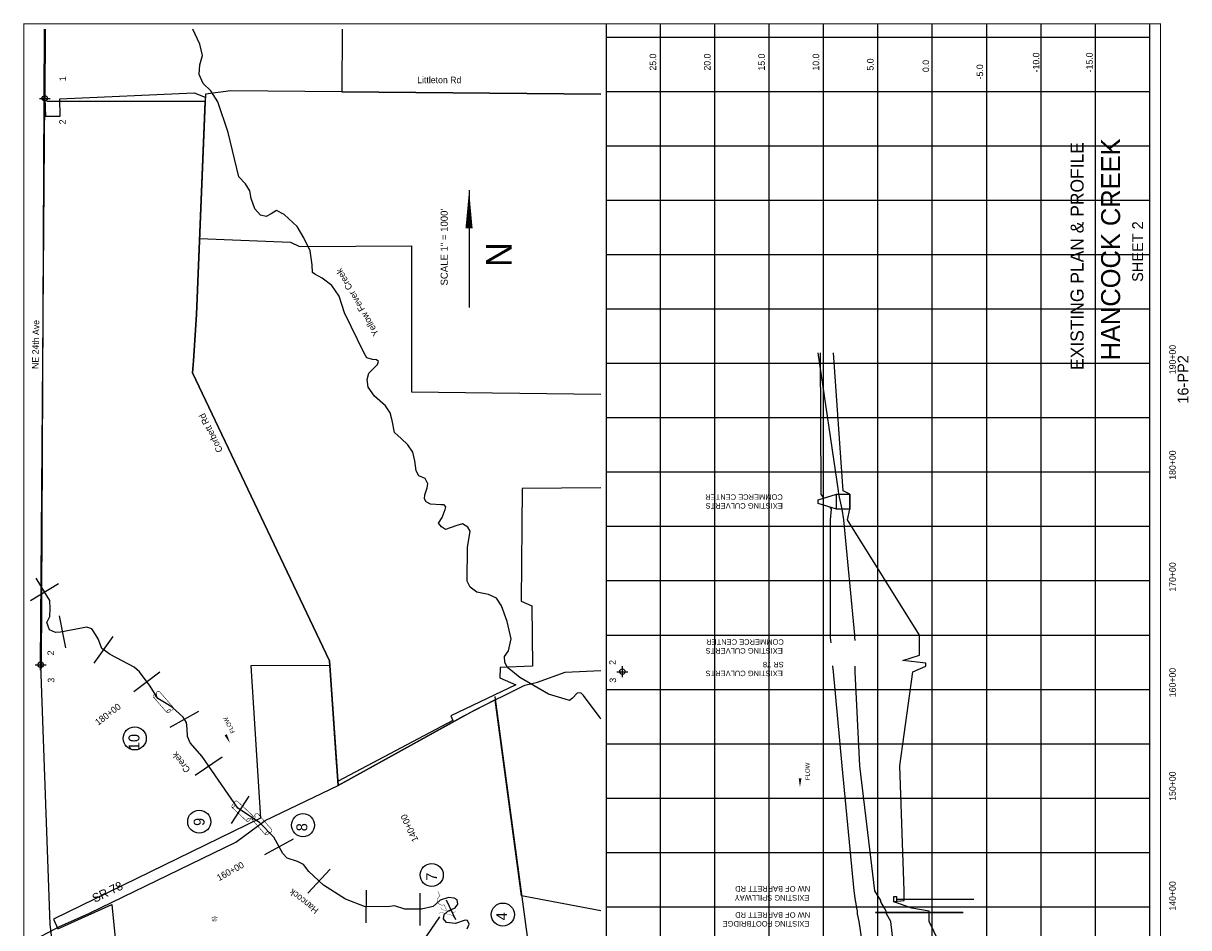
# Model space of a CAD drawing. Extents: x 197745 to 208469, y 844475 to 860485.
# Tile 2 of 2: x 197745 to 208469, y 852166 to 860485. Entities that reach past the tile are written whole.
import ezdxf
from ezdxf.enums import TextEntityAlignment as Align

# ---------------------------------------------------------------- set-up
doc = ezdxf.new("R2010")
doc.units = 0
doc.header["$LTSCALE"] = 800
doc.header["$PDMODE"] = 34
doc.header["$PDSIZE"] = 50
doc.linetypes.add('DASHED', pattern=[0])
doc.linetypes.add('STREAM', pattern=[0])
doc.layers.get('0').update_dxf_attribs({"linetype": 'CONTINUOUS'})
for name, color, linetype in [('BORDER', 1, 'CONTINUOUS'), ('CITY', 10, 'DASHED'), ('EXISTING', 7, 'CONTINUOUS'), ('GRID', 2, 'CONTINUOUS'), ('MAJROADS', 9, 'CONTINUOUS'), ('SEC', 2, 'CONTINUOUS'), ('STATIONS', 7, 'CONTINUOUS'), ('STRUCTTEXT', 7, 'CONTINUOUS'), ('STRUCTURES', 1, 'CONTINUOUS'), ('TEXT', 7, 'CONTINUOUS'), ('TRUNKS', 5, 'STREAM'), ('WATER', 4, 'CONTINUOUS'), ('WSHEDS', 3, 'CONTINUOUS')]:
    doc.layers.add(name, color=color, linetype=linetype)

# ---------------------------------------------------------------- blocks, each defined once
blk = doc.blocks.new('WEIR')
at = {"layer": 'STRUCTURES', "color": 0, "const_width": 30}
blk.add_lwpolyline([(13, 761), (13, 358, -1), (13, -332), (13, -734)], format="xyb", dxfattribs=at)
blk = doc.blocks.new('BRIDGE')
at = {"layer": 'STRUCTURES', "color": 0, "const_width": 20}
for points in [[(-234, -534), (-101, -402), (-101, 496), (-234, 629)], [(244, -534), (112, -402), (112, 496), (244, 629)]]:
    blk.add_lwpolyline(points, dxfattribs=at)
blk = doc.blocks.new('RCP')
at = {"layer": 'STRUCTURES', "color": 0, "const_width": 20}
for points in [[(-354, 160, 0.802976), (-374, 25, 0.802976)], [(-374, 25, 0.489412), (-354, -140, 0.489412)], [(-354, -140, 0.606659), (-374, 25, 0.606659)], [(415, 25, 0.606659), (396, -140, 0.606659)], [(415, 25, 0.802976), (396, 160, 0.802976)], [(396, -140, 0.489412), (415, 25, 0.489412)]]:
    blk.add_lwpolyline(points, format="xyb", dxfattribs=at)
for points in [[(396, 160), (-354, 160)], [(-354, -140), (396, -140)]]:
    blk.add_lwpolyline(points, dxfattribs=at)
blk = doc.blocks.new('NORTH90')
at = {"layer": 'TEXT', "color": 0}
blk.add_line((-4, 591), (-4, -489), dxfattribs=at)
blk.add_lwpolyline([(-4, 591, 0, 65.7, 0), (-4, 239, 65.7, 65.7, 0)], format="xyseb", dxfattribs=at)
for s, height, p in [('SCALE 1" = 1000\'', 65.73, (-200, 66)), ('N', 235, (388, -3))]:
    blk.add_text(s, height=height, rotation=90, dxfattribs=at).set_placement(p, align=Align.CENTER)
blk = doc.blocks.new('FLARROW')
at = {"color": 0}
blk.add_lwpolyline([(-0.28, 0.019, 0, 0.05, 0), (-0.112, 0.019, 0, 0, -0.087559), (-0.012, 0.001, 0, 0, 0.245722), (0.075, 0.013, 0, 0, -0.309425), (0.212, 0.015, 0, 0, 0), (0.278, 0.013, 0, 0, 0)], format="xyseb", dxfattribs=at)
blk.add_text('FLOW', height=0.08, dxfattribs=at).set_placement((0.015, -0.157), align=Align.CENTER)

msp = doc.modelspace()

# ---------------------------------------------------------------- linework, layer by layer
at = {"layer": 'BORDER', "color": 0, "const_width": 10}
msp.add_lwpolyline([(208210, 844480), (208210, 860480), (197750, 860480), (197750, 844480)], close=True, dxfattribs=at)
for points in [[(203110, 844480), (203110, 860480)], [(208110, 844480), (208110, 860480)]]:
    msp.add_lwpolyline(points, dxfattribs=at)
at = {"layer": 'CITY', "color": 0}
for points in [[(197936, 860430), (197933, 859795)], [(197948, 860430), (197943, 859794), (197951, 859630), (198086, 859630), (198082, 859790), (199317, 859844), (199420, 859804), (199371, 858598), (199367, 858505), (200204, 858473), (200288, 858431), (201318, 858439), (201318, 857096), (203060, 857075)], [(197933, 859795), (197910, 854551)], [(203060, 856213), (202335, 856207), (202326, 855169), (202426, 855127), (202430, 854571), (202132, 854560), (202131, 854465), (202277, 854401), (201680, 854115), (201699, 854071), (200643, 853515), (200628, 853681), (200591, 854222), (200566, 854579), (199839, 854575), (199928, 853173), (198022, 852244), (198062, 852157), (198559, 852379), (198605, 851917)]]:
    msp.add_lwpolyline(points, dxfattribs=at)
at = {"layer": 'EXISTING', "color": 0}
for points in [[(205399, 854807), (205398, 854836), (205398, 854856), (205296, 855917), (205280, 856017), (205249, 856153), (205247, 856183), (205061, 857455)], [(205077, 857455), (205085, 856183), (205085, 856153), (205110, 856117)], [(205227, 856017), (205060, 856067), (205060, 856103), (205227, 856153)], [(205166, 856035), (205178, 856017), (205169, 855917), (205170, 854856), (205170, 854836), (205177, 854786)], [(205192, 854574), (205192, 854571), (205197, 854521), (205278, 853655), (205389, 852505), (205401, 852416), (205402, 852406), (205402, 852404), (205411, 852347), (205417, 852317), (205417, 852292), (205435, 852222), (205514, 851689), (205517, 851659), (205517, 851651), (205516, 851601), (205525, 851274), (205580, 851264), (205570, 851259)], [(205789, 851689), (205729, 852222), (205687, 852292), (205685, 852317), (205669, 852347), (205637, 852404), (205637, 852406), (205635, 852416), (205582, 852505), (205442, 853655), (205400, 854521), (205399, 854571), (205399, 854573)], [(205781, 852429), (206491, 852429)]]:
    msp.add_lwpolyline(points, dxfattribs=at)
at = {"layer": 'EXISTING', "color": 0, "linetype": 'DASHED'}
for points in [[(206340, 851689), (206080, 852222), (206080, 852292), (206080, 852317), (205920, 852347), (205756, 852404), (205756, 852406), (205850, 852416), (205850, 852505), (205810, 853655), (205930, 854521), (206050, 854571), (206050, 854599), (205840, 854624), (205991, 854674), (205991, 854836), (205991, 854856), (205330, 855917), (205352, 856017), (205352, 856153), (205290, 856183), (205200, 857455)], [(206391, 852305), (205588, 852305), (205588, 852307), (206393, 852307)]]:
    msp.add_lwpolyline(points, dxfattribs=at)
at = {"layer": 'EXISTING', "color": 0}
for points in [[(205352, 856017), (205227, 856017), (205227, 856153), (205352, 856153)], [(205756, 852429), (205756, 852454), (205781, 852454), (205781, 852404), (205756, 852404)]]:
    msp.add_lwpolyline(points, close=True, dxfattribs=at)
at = {"layer": 'GRID', "color": 0}
for points in [[(203610, 844480), (203610, 860480)], [(204110, 844480), (204110, 860480)], [(204610, 844480), (204610, 860480)], [(205110, 844480), (205110, 860480)], [(205610, 844480), (205610, 860480)], [(206110, 844480), (206110, 860480)], [(206610, 844480), (206610, 860480)], [(207110, 844480), (207110, 860480)], [(207610, 844480), (207610, 860480)], [(208110, 860355), (203110, 860355)], [(208110, 859855), (203110, 859855)], [(208110, 859355), (203110, 859355)], [(208110, 858855), (203110, 858855)], [(208110, 858355), (203110, 858355)], [(208110, 857855), (203110, 857855)], [(208110, 857355), (203110, 857355)], [(208110, 856855), (203110, 856855)], [(208110, 856355), (203110, 856355)], [(208110, 855855), (203110, 855855)], [(208110, 855355), (203110, 855355)], [(208110, 854855), (203110, 854855)], [(208110, 854355), (203110, 854355)], [(208110, 853855), (203110, 853855)], [(208110, 853355), (203110, 853355)], [(208110, 852855), (203110, 852855)], [(208110, 852355), (203110, 852355)]]:
    msp.add_lwpolyline(points, dxfattribs=at)
at = {"layer": 'MAJROADS', "color": 0}
msp.add_line((202083, 854292), (202497, 851228), dxfattribs=at)
for points in [[(203060, 859832), (199656, 859865), (199421, 859833), (199339, 857806), (199310, 857379), (199301, 857270), (200563, 854621), (200643, 853473)], [(197800, 852030), (198077, 852176), (198355, 852300), (199700, 852952), (199970, 853151), (200643, 853473), (201897, 854167), (202359, 854398), (202477, 854423), (202730, 854516), (203060, 854532)]]:
    msp.add_lwpolyline(points, dxfattribs=at)
at = {"layer": 'SEC', "color": 0}
for p in [(197943, 859794), (197905, 854584), (203258, 854521)]:
    msp.add_point(p, dxfattribs=at)
at = {"layer": 'STATIONS', "color": 0}
for p, q in [((197812, 855176), (198069, 855331)), ((198136, 854741), (198080, 855035)), ((198399, 854598), (198572, 854844)), ((198763, 854339), (199002, 854521)), ((199098, 854011), (199360, 854157)), ((199327, 853568), (199574, 853739)), ((199660, 853124), (199825, 853375)), ((199969, 852839), (200231, 852984)), ((200365, 852485), (200569, 852705)), ((200901, 852210), (200903, 852510)), ((201396, 852185), (201396, 852485)), ((201638, 852423), (201723, 852241))]:
    msp.add_line(p, q, dxfattribs=at)
at = {"layer": 'STRUCTTEXT', "color": 0}
for centre in [(198771, 853907), (199364, 853141), (200319, 853109), (201504, 852651), (202158, 852287)]:
    msp.add_circle(centre, 106, dxfattribs=at)
at = {"layer": 'TEXT', "color": 0}
msp.add_lwpolyline([(201346, 851925), (201579, 852266)], dxfattribs=at)
at = {"layer": 'TRUNKS', "color": 0}
for points in [[(203060, 854085), (203054, 854095), (202900, 854302), (202876, 854326), (202843, 854323), (202800, 854277), (202772, 854255), (202733, 854269), (202577, 854313), (202313, 854467), (202202, 854559), (202176, 854605), (202173, 854662), (202209, 854714), (202236, 854822), (202199, 854981), (202145, 855126), (202100, 855198), (202025, 855232), (201918, 855252), (201858, 855297), (201829, 855353), (201832, 855663), (201858, 855814), (201836, 855849), (201787, 855881), (201726, 855863), (201631, 855829), (201593, 855852), (201567, 855887), (201599, 855938), (201628, 856014), (201632, 856038), (201617, 856056), (201586, 856055), (201492, 856063), (201451, 856084), (201437, 856112), (201441, 856149), (201462, 856213), (201468, 856248), (201443, 856298), (201384, 856323), (201359, 856367), (201349, 856460), (201331, 856541), (201284, 856606), (201222, 856666), (201160, 856722), (201139, 856831), (201121, 856901), (201078, 856965), (200977, 857054), (200919, 857138), (200909, 857208), (200926, 857267), (200973, 857316), (201006, 857347), (201014, 857375), (200996, 857390), (200959, 857392), (200907, 857409), (200882, 857450), (200700, 857823), (200652, 857975), (200583, 858072), (200497, 858141), (200427, 858177), (200405, 858194), (200402, 858264), (200385, 858391), (200326, 858512), (200264, 858616), (200147, 858726), (200074, 858764), (200026, 858733), (199981, 858708), (199928, 858719), (199875, 858777), (199843, 858872), (199829, 858944), (199791, 859009), (199729, 859074), (199630, 859479), (199534, 859763), (199470, 859865), (199401, 859932), (199365, 860014), (199370, 860104), (199393, 860189), (199370, 860292), (199305, 860430)], [(201829, 852157), (201848, 852197), (201832, 852231), (201810, 852235), (201723, 852204), (201640, 852213), (201613, 852248), (201617, 852287), (201652, 852318), (201719, 852350), (201743, 852381), (201738, 852422), (201711, 852439), (201659, 852443), (201581, 852420), (201518, 852360), (201411, 852335), (201256, 852335), (201162, 852366), (201097, 852359), (200885, 852360), (200711, 852428), (200509, 852556), (200372, 852683), (200323, 852746), (200270, 852776), (200174, 852807), (200134, 852850), (200051, 853000), (199918, 853133), (199720, 853264), (199390, 853740), (199282, 853867), (199257, 853926), (199254, 853994), (199247, 854052), (199217, 854104), (199116, 854195), (199059, 854227), (198982, 854274), (198914, 854389), (198814, 854520), (198766, 854561), (198546, 854678), (198467, 854734), (198433, 854823), (198395, 854888), (198375, 854914), (198331, 854931), (198087, 854884), (198041, 854881), (197986, 854907), (197961, 854972), (197989, 855029), (197992, 855101), (197989, 855175), (197949, 855240), (197864, 855381)]]:
    msp.add_lwpolyline(points, dxfattribs=at)
msp.add_lwpolyline([(204892, 853457, 0, 25, 0), (204893, 853541, 0, 0, -0.087559), (204902, 853591, 0, 0, 0.245722), (204896, 853635, 0, 0, -0.309425), (204896, 853703, 0, 0, 0), (204897, 853737, 0, 0, 0)], format="xyseb", dxfattribs=at)
at = {"layer": 'WSHEDS', "color": 0}
msp.add_lwpolyline([(198201, 844530), (198209, 846286), (198901, 846308), (198917, 849175), (198345, 849179), (197992, 852199), (197906, 854580, -0.022057), (197905, 854589), (197943, 859794, 0.00237), (197943, 859795), (197941, 860430)], format="xyb", dxfattribs=at)
for points in [[(200680, 860430), (200676, 859855), (203060, 859834)], [(203060, 852322), (202331, 852458), (202087, 854263), (201795, 854111), (200643, 853473), (200563, 854621), (199301, 857270), (199310, 857379), (199339, 857806), (199418, 859767), (197961, 859767)]]:
    msp.add_lwpolyline(points, dxfattribs=at)

# ---------------------------------------------------------------- block references
at = {"layer": 'STRUCTURES', "color": 0}
for name, p, xscale, yscale, zscale, rotation in [('RCP', (199028, 854243), 0.25, 0.25, 0.25, 311), ('RCP', (199754, 853238), 0.25, 0.25, 0.25, 316.8033581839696), ('RCP', (199934, 853119), 0.25, 0.25, 0.25, 311), ('WEIR', (201600, 852419), 0.125, 0.125, 0.125, 205), ('BRIDGE', (201641, 852308), 0.125, 0.125, 0.125, 254.6142705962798)]:
    msp.add_blockref(name, p, dxfattribs=dict(at, xscale=xscale, yscale=yscale, zscale=zscale, rotation=rotation))
at = {"layer": 'TEXT', "color": 0}
msp.add_blockref('NORTH90', (201851, 858360), dxfattribs=at)
at = {"layer": 'TRUNKS', "color": 0, "xscale": 500, "yscale": 500, "zscale": 500, "rotation": 117}
msp.add_blockref('FLARROW', (199591, 853995), dxfattribs=at)

# ---------------------------------------------------------------- texts
at = {"layer": 'EXISTING', "color": 0}
for s, height, p in [('EXISTING PLAN & PROFILE', 120, (207502, 858344)), ('16-PP2', 100, (208467, 857209))]:
    msp.add_text(s, height=height, rotation=90, dxfattribs=at).set_placement(p, align=Align.CENTER)
for s, height, rotation, p in [('EXISTING CULVERTS', 50, 180, (204734, 856071)), ('EXISTING SPILLWAY', 50, 180, (204978, 852466)), ('5)', 40, 90, (199522, 852222)), ('EXISTING FOOTBRIDGE', 50, 180, (204978, 852227))]:
    msp.add_text(s, height=height, rotation=rotation, dxfattribs=at).set_placement(p)
at = {"layer": 'STATIONS', "color": 0}
for s, rotation, p in [('180+00', 37.1856, (198542, 854105)), ('140+00', 115.0738, (201326, 853095)), ('160+00', 28.9709, (199665, 852659))]:
    msp.add_text(s, height=60, rotation=rotation, dxfattribs=at).set_placement(p, align=Align.CENTER)
at = {"layer": 'STRUCTTEXT', "color": 0}
for s, p in [('10', (198814, 853799)), ('9', (199413, 853102)), ('8', (200358, 853053)), ('7', (201553, 852597)), ('4', (202197, 852234))]:
    msp.add_text(s, height=100, rotation=90, dxfattribs=at).set_placement(p)
at = {"layer": 'TEXT', "color": 0}
for s, height, rotation, p in [('25.0', 60, 90, (203569, 860050)), ('20.0', 60, 90, (204069, 860050)), ('15.0', 60, 90, (204569, 860050)), ('10.0', 60, 90, (205069, 860050)), ('5.0', 60, 90, (205569, 860050)), ('0.0', 60, 90, (206080, 860036)), ('-5.0', 60, 90, (206577, 859969)), ('1', 60, 90, (198138, 859952)), ('2', 60, 90, (198136, 859555)), ('NE 24th Ave', 60, 89, (197885, 857305)), ('Corbett Rd', 60, 116, (199583, 856555)), ('COMMERCE CENTER', 50, 180, (204734, 856152)), ('COMMERCE CENTER', 50, 180, (204743, 854819)), ('2', 60, 90, (198028, 854671)), ('EXISTING CULVERTS', 50, 180, (204734, 854738)), ('2', 60, 90, (203197, 854584)), ('SR 78', 50, 180, (204743, 854611)), ('3', 60, 90, (198031, 854420)), ('3', 60, 90, (203200, 854420)), ('EXISTING CULVERTS', 50, 180, (204734, 854530)), ('SR 78', 80, 26, (198403, 852394)), ('NW OF BARRETT RD', 50, 180, (204986, 852548)), ('NW OF BARRETT RD', 50, 180, (204986, 852308))]:
    msp.add_text(s, height=height, rotation=rotation, dxfattribs=at).set_placement(p)
for s, height, p in [('-10.0', 60, (207095, 860125)), ('-15.0', 60, (207586, 860125)), ('HANCOCK CREEK', 175, (207838, 858405)), ('SHEET 2', 100, (208049, 858385)), ('190+00', 60, (208350, 857392)), ('180+00', 60, (208350, 856421)), ('170+00', 60, (208350, 855392)), ('160+00', 60, (208350, 854421)), ('150+00', 60, (208350, 853468)), ('140+00', 60, (208350, 852458))]:
    msp.add_text(s, height=height, rotation=90, dxfattribs=at).set_placement(p, align=Align.CENTER)
msp.add_text('Littleton Rd', height=60, dxfattribs=at).set_placement((201370, 859934))
at = {"layer": 'TRUNKS', "color": 0}
msp.add_text('FLOW', height=40, rotation=89.6016, dxfattribs=at).set_placement((204981, 853604), align=Align.CENTER)
at = {"layer": 'WATER', "color": 0}
for s, rotation, p in [('Yellow Fever Creek', 120, (201020, 857631)), ('Creek ', 127.291, (199286, 853620)), ('Hancock ', 141.6563, (200468, 852335))]:
    msp.add_text(s, height=60, rotation=rotation, dxfattribs=at).set_placement(p)

doc.saveas('drawing.dxf')
